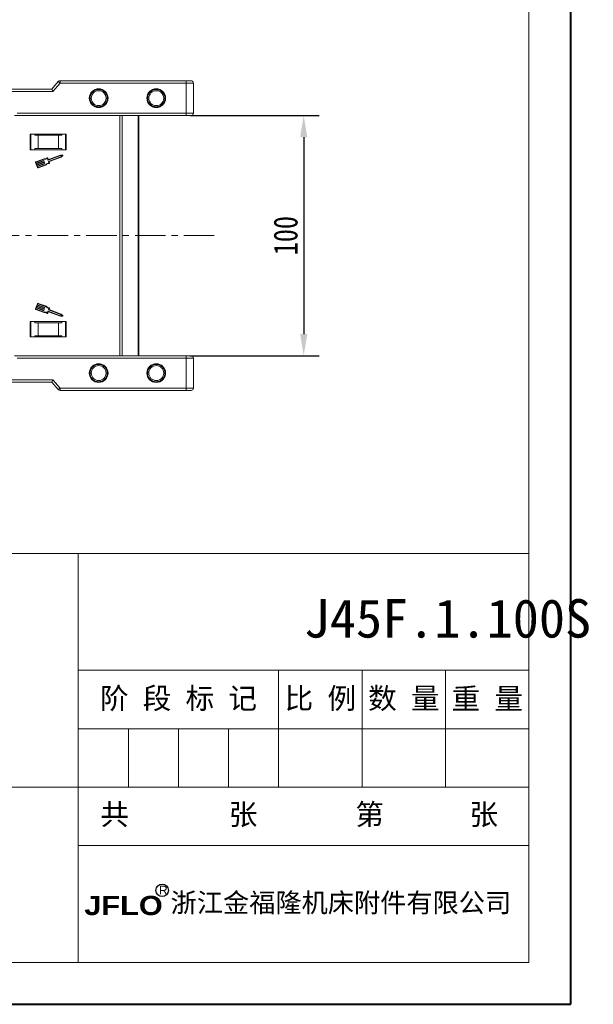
# Model space of a CAD drawing. Header units: millimetres. Extents: x 3059 to 4529, y 344 to 1377.
# Tile 17 of 42: x 4290 to 4529, y 344 to 754. Entities that reach past the tile are written whole.
import ezdxf

# ---------------------------------------------------------------- set-up
doc = ezdxf.new("R2010")
doc.units = ezdxf.units.MM
doc.linetypes.add('CENTER2', pattern=[28.575, 19.05, -3.175, 3.175, -3.175])
doc.linetypes.add('CENTERX2', pattern=[20.32, 12.7, -2.54, 2.54, -2.54])
doc.layers.add('标注', color=1, linetype='Continuous', lineweight=13)
doc.layers.add('标注线', color=7, linetype='Continuous', lineweight=15)
doc.styles.get("Standard").update_dxf_attribs({"font": '仿宋_GB2312.ttf', "width": 0.8})
doc.styles.add('样式 6', font='仿宋_GB2312.ttf')
doc.dimstyles.new('副本 ISO-45.1', dxfattribs={"dimtxt": 10, "dimasz": 9, "dimexe": 6.5, "dimexo": 0.625, "dimgap": 2.5, "dimtad": 1, "dimdsep": 46, "dimtxsty": 'Standard', "dimcen": 2.5, "dimadec": 0, "dimazin": 0, "dimtfac": 1, "dimtmove": 0, "dimatfit": 3, "dimfxl": 0, "dimarcsym": 0})

# ---------------------------------------------------------------- blocks, each defined once
blk = doc.blocks.new('*D1996')
at = {"color": 0, "lineweight": -2}
for p, q in [((4360.93, 714.25), (4414.76, 714.25)), ((4408.26, 705.25), (4408.26, 623.25)), ((4360.93, 614.25), (4414.76, 614.25))]:
    blk.add_line(p, q, dxfattribs=at)
at = {"color": 0, "lineweight": 9}
for points in [[(4406.76, 705.25), (4409.76, 705.25), (4408.26, 714.25)], [(4406.76, 623.25), (4409.76, 623.25), (4408.26, 614.25)]]:
    blk.add_solid(points, dxfattribs=at)
at = {"layer": 'Defpoints', "color": 0, "lineweight": 9}
for p in [(4360.3, 714.25), (4360.3, 614.25), (4408.26, 614.25)]:
    blk.add_point(p, dxfattribs=at)
at = {"color": 0, "lineweight": 9, "insert": (4400.76, 664.25), "char_height": 10, "attachment_point": 5, "rotation": 90}
blk.add_mtext('100', dxfattribs=at)

msp = doc.modelspace()

# ---------------------------------------------------------------- linework, layer by layer
at = {"color": 7, "lineweight": 40}
for p, q in [((4519.534, 344.099), (4519.534, 1377.112)), ((3058.706, 344.099), (4519.534, 344.099))]:
    msp.add_line(p, q, dxfattribs=at)
at = {"color": 7, "lineweight": 13}
for p, q in [((4502.143, 361.489), (4502.143, 1359.722)), ((3722.983, 531.919), (4502.143, 531.919)), ((3876.074, 361.489), (4502.143, 361.489))]:
    msp.add_line(p, q, dxfattribs=at)
at = {"color": 7, "linetype": 'Continuous', "lineweight": 15}
for p, q in [((4306.004, 728.399), (4303.303, 725.248)), ((4303.763, 724.248), (4306.763, 727.748)), ((4306.763, 727.748), (4306.004, 728.399)), ((4306.763, 727.748), (4306.763, 728.748)), ((4359.303, 728.748), (4306.763, 728.748)), ((4306.763, 727.748), (4359.303, 727.748)), ((4359.303, 728.748), (4359.303, 727.748)), ((4359.303, 727.748), (4359.303, 715.248)), ((4362.303, 727.748), (4359.303, 727.748)), ((4362.303, 715.248), (4362.303, 727.748)), ((4303.303, 725.248), (4268.303, 725.248)), ((4268.303, 724.248), (4303.763, 724.248)), ((4303.303, 725.248), (4303.763, 724.248)), ((4287.748, 714.248), (4359.303, 714.248)), ((4359.303, 715.248), (4288.866, 715.248)), ((4331.593, 714.248), (4331.593, 614.248)), ((4332.593, 614.248), (4332.593, 714.248)), ((4339.293, 614.248), (4339.293, 714.248)), ((4339.593, 614.248), (4339.593, 714.248)), ((4359.303, 715.248), (4359.303, 714.248)), ((4362.303, 715.248), (4359.303, 715.248)), ((4309.303, 706.448), (4294.303, 706.448)), ((4294.303, 706.448), (4294.303, 699.948)), ((4294.553, 699.948), (4294.553, 706.448)), ((4296.189, 706.048), (4296.189, 706.448)), ((4296.189, 706.048), (4297.553, 706.048)), ((4297.553, 706.048), (4297.553, 700.548)), ((4306.053, 706.048), (4297.553, 706.048)), ((4306.053, 700.548), (4306.053, 706.048)), ((4306.053, 706.048), (4307.417, 706.048)), ((4307.417, 706.448), (4307.417, 706.048)), ((4309.053, 706.448), (4309.053, 699.948)), ((4309.303, 699.948), (4309.303, 706.448)), ((4294.303, 699.948), (4309.303, 699.948)), ((4296.189, 700.548), (4296.189, 699.948)), ((4297.553, 700.548), (4296.189, 700.548)), ((4306.053, 700.548), (4297.553, 700.548)), ((4301.738, 695.704), (4306.898, 697.589)), ((4306.871, 697.774), (4301.846, 695.938)), ((4307.417, 700.548), (4306.053, 700.548)), ((4307.821, 697.725), (4306.871, 697.774)), ((4306.898, 697.589), (4307.597, 697.553)), ((4307.597, 697.553), (4307.086, 697.075)), ((4307.184, 696.917), (4307.878, 697.567)), ((4307.417, 699.948), (4307.417, 700.548)), ((4296.514, 694.669), (4297.265, 692.613)), ((4300.075, 696.261), (4296.677, 695.02)), ((4296.811, 694.389), (4296.686, 694.732)), ((4296.74, 694.849), (4300.084, 696.071)), ((4299.916, 695.524), (4296.811, 694.389)), ((4296.873, 694.218), (4299.978, 695.352)), ((4297.03, 693.79), (4296.873, 694.218)), ((4300.135, 694.924), (4297.03, 693.79)), ((4297.092, 693.618), (4300.198, 694.753)), ((4297.249, 693.19), (4297.092, 693.618)), ((4300.354, 694.324), (4297.249, 693.19)), ((4297.312, 693.019), (4300.417, 694.153)), ((4300.897, 693.843), (4297.554, 692.622)), ((4297.616, 692.45), (4301.014, 693.692)), ((4300.006, 695.411), (4299.974, 695.497)), ((4300.225, 694.811), (4300.193, 694.897)), ((4300.444, 694.212), (4300.412, 694.297)), ((4301.437, 696.393), (4301.679, 695.731)), ((4301.788, 695.965), (4301.561, 696.585)), ((4301.898, 695.131), (4302.14, 694.469)), ((4307.086, 697.075), (4301.925, 695.19)), ((4302.117, 695.066), (4307.184, 696.917)), ((4302.359, 694.403), (4302.117, 695.066)), ((4297.437, 692.676), (4297.312, 693.019)), ((4297.265, 635.882), (4296.514, 633.826)), ((4297.437, 635.82), (4297.312, 635.477)), ((4300.897, 634.652), (4297.554, 635.874)), ((4301.014, 634.804), (4297.616, 636.045)), ((4296.677, 633.476), (4300.075, 632.234)), ((4296.811, 634.107), (4296.686, 633.764)), ((4296.74, 633.647), (4300.084, 632.425)), ((4299.916, 632.972), (4296.811, 634.107)), ((4297.03, 634.706), (4296.873, 634.278)), ((4296.873, 634.278), (4299.978, 633.143)), ((4300.135, 633.572), (4297.03, 634.706)), ((4297.249, 635.306), (4297.092, 634.877)), ((4297.092, 634.877), (4300.198, 633.743)), ((4300.354, 634.171), (4297.249, 635.306)), ((4297.312, 635.477), (4300.417, 634.343)), ((4300.006, 633.085), (4299.974, 632.999)), ((4300.225, 633.685), (4300.193, 633.599)), ((4300.444, 634.284), (4300.412, 634.198)), ((4301.437, 632.103), (4301.679, 632.765)), ((4301.561, 631.911), (4301.788, 632.531)), ((4301.738, 632.792), (4306.898, 630.906)), ((4301.846, 632.558), (4306.871, 630.722)), ((4301.898, 633.364), (4302.14, 634.027)), ((4307.086, 631.42), (4301.925, 633.306)), ((4302.117, 633.43), (4302.359, 634.093)), ((4307.184, 631.579), (4302.117, 633.43)), ((4307.878, 630.929), (4307.184, 631.579)), ((4309.303, 628.548), (4294.303, 628.548)), ((4294.303, 628.548), (4294.303, 622.048)), ((4294.553, 622.048), (4294.553, 628.548)), ((4296.189, 628.548), (4296.189, 627.948)), ((4296.189, 627.948), (4297.553, 627.948)), ((4297.553, 627.948), (4297.553, 622.448)), ((4297.553, 627.948), (4306.053, 627.948)), ((4306.053, 622.448), (4306.053, 627.948)), ((4306.053, 627.948), (4307.417, 627.948)), ((4306.871, 630.722), (4307.821, 630.771)), ((4306.898, 630.906), (4307.597, 630.942)), ((4307.597, 630.942), (4307.086, 631.42)), ((4307.417, 627.948), (4307.417, 628.548)), ((4309.053, 628.548), (4309.053, 622.048)), ((4309.303, 622.048), (4309.303, 628.548)), ((4294.303, 622.048), (4309.303, 622.048)), ((4297.553, 622.448), (4296.189, 622.448)), ((4296.189, 622.048), (4296.189, 622.448)), ((4297.553, 622.448), (4306.053, 622.448)), ((4307.417, 622.448), (4306.053, 622.448)), ((4307.417, 622.448), (4307.417, 622.048)), ((4359.303, 614.248), (4287.748, 614.248)), ((4288.866, 613.248), (4359.303, 613.248)), ((4359.303, 613.248), (4359.303, 614.248)), ((4359.303, 613.248), (4359.303, 600.748)), ((4359.303, 613.248), (4362.303, 613.248)), ((4362.303, 600.748), (4362.303, 613.248)), ((4303.763, 604.248), (4268.303, 604.248)), ((4268.303, 603.248), (4303.303, 603.248)), ((4303.303, 603.248), (4303.763, 604.248)), ((4303.303, 603.248), (4306.004, 600.097)), ((4306.763, 600.748), (4303.763, 604.248)), ((4306.004, 600.097), (4306.763, 600.748)), ((4359.303, 600.748), (4306.763, 600.748)), ((4306.763, 600.748), (4306.763, 599.748)), ((4306.763, 599.748), (4359.303, 599.748)), ((4359.303, 599.748), (4359.303, 600.748)), ((4359.303, 600.748), (4362.303, 600.748))]:
    msp.add_line(p, q, dxfattribs=at)
at = {"color": 1, "linetype": 'CENTERX2', "lineweight": 13}
msp.add_line((4371, 664.248), (3534.948, 664.248), dxfattribs=at)
at = {"color": 7, "lineweight": 15}
for p, q in [((4314.322, 361.489), (4314.322, 531.919)), ((4314.322, 483.225), (4502.143, 483.225)), ((4397.798, 434.531), (4397.798, 483.225)), ((4432.58, 434.531), (4432.58, 483.225)), ((4467.362, 434.531), (4467.362, 483.225)), ((4314.322, 458.878), (4502.143, 458.878)), ((4335.191, 434.531), (4335.191, 458.878)), ((4356.06, 434.531), (4356.06, 458.878)), ((4376.929, 434.531), (4376.929, 458.878)), ((3876.074, 434.531), (4289.975, 434.531)), ((4289.975, 434.531), (4502.143, 434.531)), ((4314.322, 410.184), (4502.143, 410.184))]:
    msp.add_line(p, q, dxfattribs=at)
at = {"color": 7, "linetype": 'Continuous', "lineweight": 15}
for centre, radius in [((4322.803, 721.498), 3.9), ((4322.803, 721.498), 3.1), ((4346.803, 721.498), 3.9), ((4346.803, 721.498), 3.1), ((4322.803, 606.998), 3.9), ((4322.803, 606.998), 3.1), ((4346.803, 606.998), 3.9), ((4346.803, 606.998), 3.1)]:
    msp.add_circle(centre, radius, dxfattribs=at)
for centre, radius, start, end in [((4306.763, 727.748), 1, 90, 139.39871), ((4361.303, 727.748), 1, 0, 90), ((4361.303, 715.248), 1, 270, 0), ((4307.816, 697.633), 0.0912, 313.09192, 87.049), ((4296.771, 694.763), 0.274, 110.07046, 200.07046), ((4296.771, 694.763), 0.0912, 110.07046, 200.07046), ((4299.931, 695.481), 0.0456, 20.07046, 110.07046), ((4299.963, 695.395), 0.0456, 290.07046, 20.07046), ((4300.442, 697.566), 1.355, 254.2528, 315.58546), ((4300.442, 697.566), 1.538, 256.51116, 310.30711), ((4300.151, 694.881), 0.0456, 20.07046, 110.07046), ((4300.182, 694.796), 0.0456, 290.07046, 20.07046), ((4300.37, 694.282), 0.0456, 20.07046, 110.07046), ((4300.401, 694.196), 0.0456, 290.07046, 20.07046), ((4302.136, 692.931), 1.538, 89.8338, 143.62975), ((4302.136, 692.931), 1.355, 84.55545, 145.88812), ((4301.476, 696.554), 0.0912, 20.07046, 135.58546), ((4301.722, 695.747), 0.0456, 200.07046, 290.07046), ((4301.831, 695.981), 0.0456, 200.07046, 290.07046), ((4301.941, 695.147), 0.0456, 110.07046, 200.07046), ((4302.273, 694.372), 0.0912, 264.55545, 20.07046), ((4297.522, 692.707), 0.274, 200.07046, 290.07046), ((4297.522, 692.707), 0.0912, 200.07046, 290.07046), ((4297.522, 635.788), 0.274, 69.92954, 159.92954), ((4297.522, 635.788), 0.0912, 69.92954, 159.92954), ((4296.771, 633.733), 0.274, 159.92954, 249.92954), ((4296.771, 633.733), 0.0912, 159.92954, 249.92954), ((4299.931, 633.015), 0.0456, 249.92954, 339.92954), ((4299.963, 633.101), 0.0456, 339.92954, 69.92954), ((4300.442, 630.93), 1.355, 44.41454, 105.7472), ((4300.442, 630.93), 1.538, 49.69289, 103.48884), ((4300.151, 633.614), 0.0456, 249.92954, 339.92954), ((4300.182, 633.7), 0.0456, 339.92954, 69.92954), ((4300.37, 634.214), 0.0456, 249.92954, 339.92954), ((4300.401, 634.3), 0.0456, 339.92954, 69.92954), ((4302.136, 635.564), 1.538, 216.37025, 270.1662), ((4302.136, 635.564), 1.355, 214.11188, 275.44455), ((4301.476, 631.942), 0.0912, 224.41454, 339.92954), ((4301.722, 632.749), 0.0456, 69.92954, 159.92954), ((4301.831, 632.515), 0.0456, 69.92954, 159.92954), ((4301.941, 633.349), 0.0456, 159.92954, 249.92954), ((4302.273, 634.124), 0.0912, 339.92954, 95.44455), ((4307.816, 630.862), 0.0912, 272.951, 46.90808), ((4361.303, 613.248), 1, 0, 90), ((4306.763, 600.748), 1, 220.60129, 270), ((4361.303, 600.748), 1, 270, 0)]:
    msp.add_arc(centre, radius, start, end, dxfattribs=at)
for points, knots in [([(4361.303, 728.748), (4361.276, 728.748), (4361.235, 728.748), (4360.986, 728.748), (4360.727, 728.748), (4360.409, 728.748), (4359.943, 728.748), (4359.554, 728.748), (4359.303, 728.748)], [0, 0, 0, 0, 0.2394429, 0.3698071, 0.5000001, 0.6303641, 0.7605571, 1, 1, 1, 1]), ([(4319.203, 721.498), (4319.251, 721.951), (4319.326, 722.649), (4319.774, 723.489), (4320.239, 724.061), (4320.812, 724.529), (4321.651, 724.963), (4322.803, 725.185), (4323.955, 724.963), (4324.794, 724.529), (4325.366, 724.061), (4325.832, 723.489), (4326.28, 722.65), (4326.355, 721.951), (4326.403, 721.498)], [0, 0, 0, 0, 0.11972147, 0.18483695, 0.24999998, 0.31511548, 0.38027853, 0.5, 0.61972147, 0.68483695, 0.74999998, 0.81511548, 0.88027853, 1, 1, 1, 1]), ([(4343.203, 721.498), (4343.251, 721.951), (4343.326, 722.649), (4343.774, 723.489), (4344.239, 724.061), (4344.812, 724.529), (4345.651, 724.963), (4346.803, 725.185), (4347.955, 724.963), (4348.794, 724.529), (4349.366, 724.061), (4349.832, 723.489), (4350.28, 722.65), (4350.355, 721.951), (4350.403, 721.498)], [0, 0, 0, 0, 0.11972147, 0.18483695, 0.24999998, 0.31511548, 0.38027853, 0.5, 0.61972147, 0.68483695, 0.74999998, 0.81511548, 0.88027853, 1, 1, 1, 1]), ([(4326.403, 721.498), (4326.355, 721.045), (4326.28, 720.346), (4325.832, 719.507), (4325.367, 718.935), (4324.794, 718.467), (4323.955, 718.033), (4322.803, 717.811), (4321.651, 718.033), (4320.812, 718.467), (4320.24, 718.935), (4319.774, 719.507), (4319.326, 720.346), (4319.251, 721.045), (4319.203, 721.498)], [0, 0, 0, 0, 0.1197215, 0.184837, 0.25, 0.3151155, 0.3802785, 0.5, 0.6197215, 0.684837, 0.75, 0.8151155, 0.8802785, 1, 1, 1, 1]), ([(4350.403, 721.498), (4350.355, 721.045), (4350.28, 720.346), (4349.832, 719.507), (4349.367, 718.935), (4348.794, 718.467), (4347.955, 718.033), (4346.803, 717.811), (4345.651, 718.033), (4344.812, 718.467), (4344.24, 718.935), (4343.774, 719.507), (4343.326, 720.346), (4343.251, 721.045), (4343.203, 721.498)], [0, 0, 0, 0, 0.1197215, 0.184837, 0.25, 0.3151155, 0.3802785, 0.5, 0.6197215, 0.684837, 0.75, 0.8151155, 0.8802785, 1, 1, 1, 1]), ([(4359.303, 714.248), (4359.554, 714.248), (4359.943, 714.248), (4360.409, 714.248), (4360.727, 714.248), (4360.986, 714.248), (4361.235, 714.248), (4361.276, 714.248), (4361.303, 714.248)], [0, 0, 0, 0, 0.2394429, 0.3696359, 0.4999999, 0.6301929, 0.7605571, 1, 1, 1, 1]), ([(4361.303, 614.248), (4361.276, 614.248), (4361.235, 614.248), (4360.986, 614.248), (4360.727, 614.248), (4360.409, 614.248), (4359.943, 614.248), (4359.554, 614.248), (4359.303, 614.248)], [0, 0, 0, 0, 0.2394429, 0.3696359, 0.4999999, 0.6301929, 0.7605571, 1, 1, 1, 1]), ([(4319.203, 606.998), (4319.251, 607.451), (4319.326, 608.149), (4319.774, 608.989), (4320.239, 609.561), (4320.812, 610.029), (4321.651, 610.463), (4322.803, 610.685), (4323.955, 610.463), (4324.794, 610.029), (4325.366, 609.561), (4325.832, 608.989), (4326.28, 608.15), (4326.355, 607.451), (4326.403, 606.998)], [0, 0, 0, 0, 0.11972147, 0.18483695, 0.24999998, 0.31511548, 0.38027853, 0.5, 0.61972147, 0.68483695, 0.74999998, 0.81511548, 0.88027853, 1, 1, 1, 1]), ([(4326.403, 606.998), (4326.355, 606.545), (4326.28, 605.846), (4325.832, 605.007), (4325.367, 604.435), (4324.794, 603.967), (4323.955, 603.533), (4322.803, 603.311), (4321.651, 603.533), (4320.812, 603.967), (4320.24, 604.435), (4319.774, 605.007), (4319.326, 605.846), (4319.251, 606.545), (4319.203, 606.998)], [0, 0, 0, 0, 0.1197215, 0.184837, 0.25, 0.3151155, 0.3802785, 0.5, 0.6197215, 0.684837, 0.75, 0.8151155, 0.8802785, 1, 1, 1, 1]), ([(4343.203, 606.998), (4343.251, 607.451), (4343.326, 608.149), (4343.774, 608.989), (4344.239, 609.561), (4344.812, 610.029), (4345.651, 610.463), (4346.803, 610.685), (4347.955, 610.463), (4348.794, 610.029), (4349.366, 609.561), (4349.832, 608.989), (4350.28, 608.15), (4350.355, 607.451), (4350.403, 606.998)], [0, 0, 0, 0, 0.11972147, 0.18483695, 0.24999998, 0.31511548, 0.38027853, 0.5, 0.61972147, 0.68483695, 0.74999998, 0.81511548, 0.88027853, 1, 1, 1, 1]), ([(4350.403, 606.998), (4350.355, 606.545), (4350.28, 605.846), (4349.832, 605.007), (4349.367, 604.435), (4348.794, 603.967), (4347.955, 603.533), (4346.803, 603.311), (4345.651, 603.533), (4344.812, 603.967), (4344.24, 604.435), (4343.774, 605.007), (4343.326, 605.846), (4343.251, 606.545), (4343.203, 606.998)], [0, 0, 0, 0, 0.1197215, 0.184837, 0.25, 0.3151155, 0.3802785, 0.5, 0.6197215, 0.684837, 0.75, 0.8151155, 0.8802785, 1, 1, 1, 1]), ([(4359.303, 599.748), (4359.554, 599.748), (4359.943, 599.748), (4360.409, 599.748), (4360.727, 599.748), (4360.986, 599.748), (4361.235, 599.748), (4361.276, 599.748), (4361.303, 599.748)], [0, 0, 0, 0, 0.2394429, 0.3698071, 0.5000001, 0.6303641, 0.7605571, 1, 1, 1, 1])]:
    msp.add_open_spline(points, degree=3, knots=knots, dxfattribs=at)
at = {"layer": '标注', "color": 7, "lineweight": 30}
msp.add_circle((4349.278, 391.561), 2.617, dxfattribs=at)

# ---------------------------------------------------------------- texts
at = {"color": 7, "insert": (4408.26, 512.84), "char_height": 16.00898, "attachment_point": 1, "style": '样式 6'}
msp.add_mtext('J45F.1.100S', dxfattribs=at)
at = {"color": 7, "linetype": 'CENTER2', "lineweight": 18, "char_height": 8.73217, "width": 94.33295, "attachment_point": 1, "style": '样式 6'}
for s, insert in [('{\\fSimSun|b0|i0|c134|p2;  共       张}', (4311.666, 427.566)), ('{\\fSimSun|b0|i0|c134|p2;  第      张}', (4417.905, 427.566))]:
    msp.add_mtext(s, dxfattribs=dict(at, insert=insert))
at = {"layer": '标注', "color": 7, "lineweight": 9, "attachment_point": 1, "style": '样式 6'}
for s, insert, char_height, width in [('{\\fArial|b0|i0|c0|p32;R}', (4347.939, 393.447), 3.58491, 2.55807), ('{\\fSimHei|b0|i0|c134|p2;浙江金福隆机床附件有限公司}', (4352.805, 390.402), 8.00203, 150.73849), ('{\\fArial Black|b0|i0|c0|p34;JFLO}', (4316.816, 389.266), 8.00203, 78.58123)]:
    msp.add_mtext(s, dxfattribs=dict(at, insert=insert, char_height=char_height, width=width))
at = {"layer": '标注线', "color": 7, "lineweight": 18, "char_height": 8.7322, "attachment_point": 5, "style": '样式 6'}
for s, insert, width in [('阶 段 标 记', (4356.06, 471.051), 83.47587), ('比 例', (4415.189, 471.051), 34.78161), ('数 量', (4449.971, 471.051), 34.78161), ('重 量', (4484.752, 471.051), 34.78161)]:
    msp.add_mtext(s, dxfattribs=dict(at, insert=insert, width=width))

# ---------------------------------------------------------------- dimensions: what is measured, and where the dimension line sits
at = {"color": 5, "lineweight": 9}
dim = msp.add_linear_dim(base=(4408.264, 614.248), p1=(4360.303, 714.248), p2=(4360.303, 614.248), angle=90, dimstyle='副本 ISO-45.1', dxfattribs=at)
dim.commit()
dim.dimension.update_dxf_attribs({"geometry": '*D1996', "text_midpoint": (4400.764, 664.248)})

doc.saveas('drawing.dxf')
